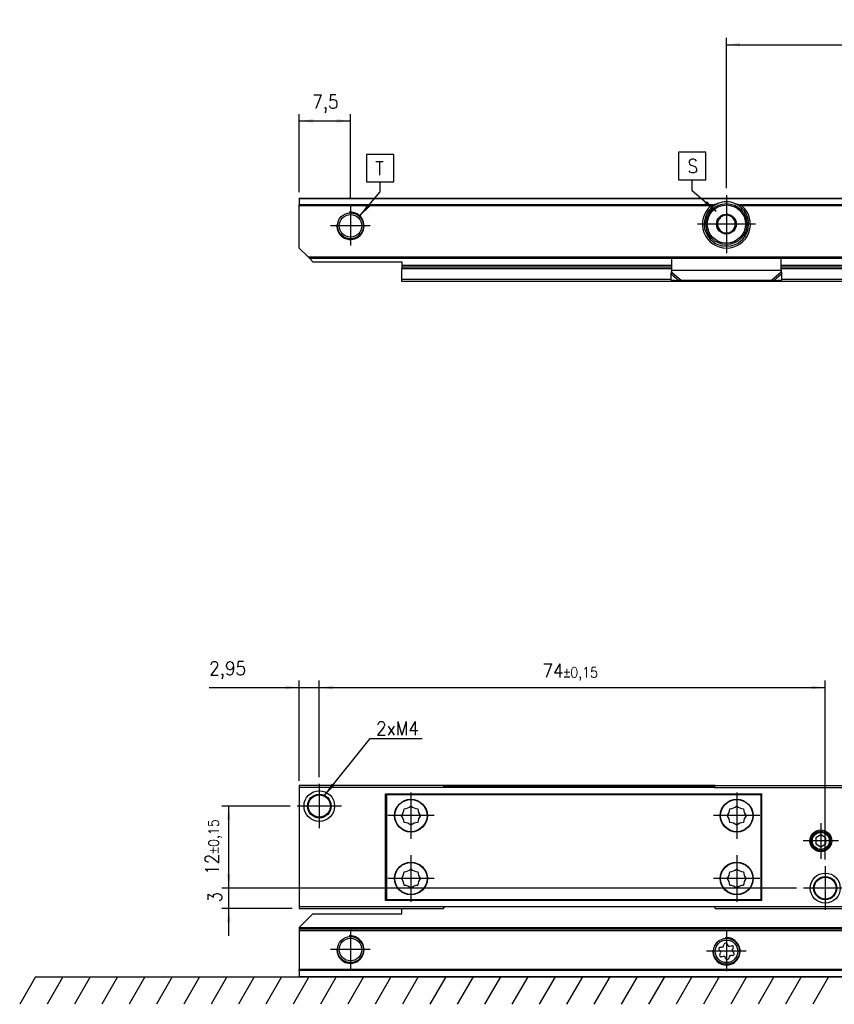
# Model space of a CAD drawing. Header units: millimetres. Extents: x -746 to 1006, y -92 to 517.
# Tile 6 of 59: x -574 to -455, y 205 to 349. Entities that reach past the tile are written whole.
import ezdxf

# ---------------------------------------------------------------- set-up
doc = ezdxf.new("R2010")
doc.units = ezdxf.units.MM
doc.linetypes.add('DOT_CENTER', pattern=[14, 12, -1, 0, -1])
doc.layers.add('1', color=7, linetype='Continuous')
doc.styles.add('CONVERTER_12', font='txt.shx', dxfattribs={"width": 0.9})
doc.dimstyles.new('ME10_DIM_36', dxfattribs={"dimtxt": 2, "dimasz": 2, "dimexe": 1, "dimexo": 1, "dimgap": 1, "dimtad": 1, "dimdsep": 46, "dimtxsty": 'CONVERTER_12', "dimsah": 1, "dimcen": 0.09, "dimclrd": 2, "dimclre": 2, "dimclrt": 2, "dimadec": 0, "dimazin": 0, "dimtfac": 1, "dimtdec": 4, "dimtix": 1, "dimtmove": 0, "dimatfit": 3, "dimfxl": 1, "dimtolj": 1, "dimtzin": 0, "dimarcsym": 0})
doc.dimstyles.new('ME10_DIM_40', dxfattribs={"dimtxt": 2, "dimasz": 2, "dimexe": 1, "dimexo": 1, "dimgap": 1, "dimtad": 1, "dimdsep": 46, "dimtxsty": 'CONVERTER_12', "dimsah": 1, "dimcen": 0.09, "dimclrd": 2, "dimclre": 2, "dimclrt": 2, "dimadec": 0, "dimazin": 0, "dimtfac": 1, "dimtdec": 4, "dimtix": 1, "dimtmove": 0, "dimatfit": 3, "dimfxl": 1, "dimtolj": 1, "dimtzin": 0, "dimarcsym": 0})
doc.dimstyles.new('ME10_DIM_43', dxfattribs={"dimtxt": 2, "dimasz": 2, "dimexe": 1, "dimexo": 1, "dimgap": 1, "dimtad": 1, "dimdsep": 46, "dimtxsty": 'CONVERTER_12', "dimsah": 1, "dimcen": 0.09, "dimclrd": 2, "dimclre": 2, "dimclrt": 2, "dimadec": 0, "dimazin": 0, "dimtfac": 1, "dimtdec": 4, "dimtix": 1, "dimtmove": 0, "dimatfit": 3, "dimfxl": 1, "dimtolj": 1, "dimtzin": 0, "dimarcsym": 0})
doc.dimstyles.new('ME10_DIM_44', dxfattribs={"dimtxt": 2, "dimasz": 2, "dimexe": 1, "dimexo": 1, "dimgap": 1, "dimtad": 1, "dimdsep": 46, "dimtxsty": 'CONVERTER_12', "dimsah": 1, "dimcen": 0.09, "dimclrd": 2, "dimclre": 2, "dimclrt": 2, "dimadec": 0, "dimazin": 0, "dimtfac": 1, "dimtdec": 4, "dimtix": 1, "dimtmove": 0, "dimatfit": 3, "dimfxl": 1, "dimtolj": 1, "dimtzin": 0, "dimarcsym": 0})
doc.dimstyles.new('ME10_DIM_45', dxfattribs={"dimtxt": 2, "dimasz": 2, "dimexe": 1, "dimexo": 1, "dimgap": 1, "dimtad": 1, "dimdsep": 46, "dimtxsty": 'CONVERTER_12', "dimsah": 1, "dimcen": 0.09, "dimclrd": 2, "dimclre": 2, "dimclrt": 2, "dimadec": 0, "dimazin": 0, "dimtol": 1, "dimtp": 0.15, "dimtm": 0.15, "dimtfac": 0.75, "dimtdec": 0, "dimtix": 1, "dimtmove": 0, "dimatfit": 3, "dimfxl": 1, "dimtolj": 1, "dimtzin": 0, "dimarcsym": 0})
doc.dimstyles.new('ME10_DIM_46', dxfattribs={"dimtxt": 2, "dimasz": 2, "dimexe": 1, "dimexo": 1, "dimgap": 1, "dimtad": 1, "dimdsep": 46, "dimtxsty": 'CONVERTER_12', "dimsah": 1, "dimcen": 0.09, "dimclrd": 2, "dimclre": 2, "dimclrt": 2, "dimadec": 0, "dimazin": 0, "dimtol": 1, "dimtp": 0.15, "dimtm": 0.15, "dimtfac": 0.75, "dimtdec": 0, "dimtix": 1, "dimtmove": 0, "dimatfit": 3, "dimfxl": 1, "dimtolj": 1, "dimtzin": 0, "dimarcsym": 0})
doc.dimstyles.get("Standard").update_dxf_attribs({"dimtxt": 0.18, "dimasz": 0.18, "dimexe": 0.18, "dimexo": 0.0625, "dimgap": 0.09, "dimtad": 0, "dimtih": 1, "dimtoh": 1, "dimdec": 4, "dimzin": 0, "dimdsep": 46, "dimtxsty": 'Standard', "dimcen": 0.09, "dimadec": 0, "dimazin": 0, "dimtfac": 1, "dimtdec": 4, "dimtofl": 0, "dimtmove": 0, "dimatfit": 3, "dimfxl": 1, "dimtolj": 1, "dimtzin": 0, "dimarcsym": 0})

# ---------------------------------------------------------------- blocks, each defined once
blk = doc.blocks.new('SOPORTE_SV2-T__17', base_point=(-532.95, 310.28))
at = {"color": 7, "linetype": 'Continuous'}
for p, q in [((-532.95, 322.36), (-532.95, 322.42)), ((-415.54, 322.42), (-532.95, 322.42)), ((-532.95, 322.36), (-532.95, 321.48)), ((-532.95, 321.34), (-532.95, 321.48)), ((-532.95, 315.17), (-532.95, 321.34)), ((-472.8, 320.92), (-472.44, 320.92)), ((-470.27, 320.1), (-470.6, 319.96)), ((-469.98, 319.88), (-470.27, 320.1)), ((-468.46, 320.92), (-468.1, 320.92)), ((-471.73, 318.47), (-471.78, 318.11)), ((-471.6, 319.54), (-471.65, 319.18)), ((-471.26, 319.68), (-471.6, 319.54)), ((-469.12, 319.23), (-469.41, 319.45)), ((-469.17, 318.87), (-469.12, 319.23)), ((-471.78, 318.11), (-471.49, 317.89)), ((-470.92, 317.46), (-470.63, 317.24)), ((-470.63, 317.24), (-470.3, 317.38)), ((-469.64, 317.66), (-469.3, 317.8)), ((-469.3, 317.8), (-469.25, 318.16)), ((-531.65, 313.87), (-532.95, 315.17)), ((-531.45, 313.67), (-531.65, 313.87)), ((-530.95, 313.17), (-531.45, 313.67)), ((-531.45, 313.67), (-415.8, 313.67)), ((-530.95, 313.17), (-517.95, 313.17)), ((-517.95, 313.17), (-517.95, 312.62)), ((-517.95, 312.62), (-517.95, 312.42)), ((-478.45, 311.95), (-478.45, 313.67)), ((-462.45, 311.95), (-462.45, 313.67)), ((-517.95, 312.42), (-517.95, 312.13)), ((-517.95, 312.42), (-478.45, 312.42)), ((-517.95, 310.57), (-517.95, 312.13)), ((-478.51, 311.55), (-478.56, 311.38)), ((-478.54, 310.49), (-478.56, 311.38)), ((-478.45, 311.93), (-478.45, 311.95)), ((-478.45, 311.64), (-478.45, 311.93)), ((-462.45, 312.42), (-433.45, 312.42)), ((-462.45, 311.93), (-462.45, 311.95)), ((-462.45, 311.64), (-462.45, 311.93)), ((-462.34, 311.38), (-462.39, 311.55)), ((-462.36, 310.49), (-462.34, 311.38)), ((-517.95, 310.28), (-517.95, 310.57)), ((-415.63, 310.28), (-517.95, 310.28)), ((-477.37, 310.36), (-478.54, 310.49)), ((-463.86, 310.43), (-477.04, 310.43)), ((-462.36, 310.49), (-463.53, 310.36))]:
    blk.add_line(p, q, dxfattribs=at)
at = {"color": 3, "linetype": 'Continuous'}
for p, q in [((-415.58, 322.36), (-532.95, 322.36)), ((-472.44, 321.48), (-532.95, 321.48)), ((-472.72, 321.34), (-532.95, 321.34)), ((-427.44, 321.48), (-468.46, 321.48)), ((-427.72, 321.34), (-468.18, 321.34)), ((-470.09, 315.44), (-470.81, 315.44)), ((-531.65, 313.87), (-415.93, 313.87)), ((-478.45, 312.62), (-517.95, 312.62)), ((-433.45, 312.62), (-462.45, 312.62)), ((-478.45, 312.13), (-517.95, 312.13)), ((-478.56, 311.38), (-477.37, 310.36)), ((-478.45, 311.93), (-462.45, 311.93)), ((-478.45, 311.64), (-477.04, 310.43)), ((-462.45, 311.64), (-463.86, 310.43)), ((-462.34, 311.38), (-463.53, 310.36)), ((-433.45, 312.13), (-462.45, 312.13)), ((-478.54, 310.57), (-517.95, 310.57)), ((-433.54, 310.57), (-462.36, 310.57))]:
    blk.add_line(p, q, dxfattribs=at)
at = {"color": 7, "linetype": 'Continuous'}
for centre, radius in [((-470.45, 318.67), 3), ((-525.45, 318.42), 1.9), ((-525.45, 318.42), 1.65), ((-470.45, 318.67), 1.45), ((-470.45, 318.67), 0.05)]:
    blk.add_circle(centre, radius, dxfattribs=at)
at = {"color": 3, "linetype": 'Continuous'}
blk.add_circle((-470.45, 318.67), 2.8, dxfattribs=at)
at = {"color": 7, "linetype": 'Continuous'}
for radius, start, end in [(3.5, 130.3552, 49.6448), (3.25, 112.6199, 67.3801), (3.25, 67.3801, 112.6199), (1.3, 96.839, 128.7237), (1.3, 68.7237, 96.839), (1.3, 36.839, 68.7237), (1.3, 156.839, 188.7237), (1.3, 188.7237, 216.839), (1.3, 128.7237, 156.839), (1.3, 8.7237, 36.839), (1.3, 336.839, 8.7237), (1.3, 216.839, 248.7237), (1.3, 248.7237, 276.839), (1.3, 276.839, 308.7237), (1.3, 308.7237, 336.839)]:
    blk.add_arc((-470.45, 318.67), radius, start, end, dxfattribs=at)
for points, knots in [([(-472.72, 321.34), (-472.71, 321.35), (-472.69, 321.36), (-472.65, 321.38), (-472.62, 321.4), (-472.57, 321.43), (-472.51, 321.46), (-472.46, 321.47), (-472.44, 321.48)], [0, 0, 0, 0, 0.0345343, 0.0796473, 0.1151227, 0.1585173, 0.2443336, 0.3133299, 0.3133299, 0.3133299, 0.3133299]), ([(-472.44, 321.48), (-472.38, 321.5), (-472.26, 321.54), (-472.07, 321.59), (-471.89, 321.63), (-471.76, 321.66), (-471.7, 321.67)], [0, 0, 0, 0, 0.1903327, 0.3787731, 0.57178, 0.763547, 0.763547, 0.763547, 0.763547]), ([(-469.2, 321.67), (-469.14, 321.66), (-469.01, 321.63), (-468.83, 321.59), (-468.64, 321.54), (-468.52, 321.5), (-468.46, 321.48)], [0, 0, 0, 0, 0.1915728, 0.384016, 0.5730574, 0.7635471, 0.7635471, 0.7635471, 0.7635471]), ([(-468.46, 321.48), (-468.43, 321.47), (-468.38, 321.45), (-468.31, 321.42), (-468.25, 321.38), (-468.2, 321.35), (-468.18, 321.34)], [0, 0, 0, 0, 0.0898239, 0.1547798, 0.239856, 0.3132558, 0.3132558, 0.3132558, 0.3132558]), ([(-478.56, 311.38), (-478.55, 311.4), (-478.53, 311.44), (-478.5, 311.51), (-478.48, 311.57), (-478.46, 311.62), (-478.45, 311.64)], [0, 0, 0, 0, 0.0660342, 0.1356749, 0.2077706, 0.2833141, 0.2833141, 0.2833141, 0.2833141]), ([(-478.51, 311.55), (-478.5, 311.59), (-478.48, 311.65), (-478.47, 311.76), (-478.45, 311.85), (-478.45, 311.92), (-478.45, 311.95)], [0, 0, 0, 0, 0.1157036, 0.21058, 0.3062915, 0.4089219, 0.4089219, 0.4089219, 0.4089219]), ([(-462.45, 311.95), (-462.45, 311.92), (-462.45, 311.85), (-462.43, 311.75), (-462.42, 311.65), (-462.4, 311.58), (-462.39, 311.55)], [0, 0, 0, 0, 0.0965567, 0.1983431, 0.3017294, 0.4089232, 0.4089232, 0.4089232, 0.4089232]), ([(-462.34, 311.38), (-462.35, 311.4), (-462.37, 311.44), (-462.4, 311.51), (-462.42, 311.57), (-462.44, 311.62), (-462.45, 311.64)], [0, 0, 0, 0, 0.0660342, 0.1356749, 0.2077706, 0.2833141, 0.2833141, 0.2833141, 0.2833141]), ([(-477.04, 310.43), (-477.06, 310.42), (-477.12, 310.41), (-477.2, 310.39), (-477.29, 310.37), (-477.34, 310.36), (-477.37, 310.36)], [0, 0, 0, 0, 0.0894086, 0.1715137, 0.2588192, 0.3386073, 0.3386073, 0.3386073, 0.3386073]), ([(-463.53, 310.36), (-463.56, 310.36), (-463.61, 310.37), (-463.7, 310.39), (-463.78, 310.41), (-463.84, 310.42), (-463.86, 310.43)], [0, 0, 0, 0, 0.0797881, 0.1670936, 0.2491987, 0.3386073, 0.3386073, 0.3386073, 0.3386073])]:
    blk.add_open_spline(points, degree=3, knots=knots, dxfattribs=at)
at = {"layer": '1', "color": 2, "linetype": 'DOT_CENTER'}
for p, q in [((-470.45, 322.92), (-470.45, 314.42)), ((-525.45, 321.32), (-525.45, 315.52)), ((-522.55, 318.42), (-528.35, 318.42)), ((-466.2, 318.67), (-474.7, 318.67))]:
    blk.add_line(p, q, dxfattribs=at)
at = {"layer": '1', "color": 30, "linetype": 'Continuous'}
blk.add_arc((-525.45, 318.42), 2, 175, 95, dxfattribs=at)
blk.add_arc((-525.45, 318.42), 2, 175, 95, dxfattribs=at)
blk = doc.blocks.new('*D101')
at = {"layer": '1', "color": 2, "linetype": 'Continuous'}
for p, q in [((-532.95, 323.36), (-532.95, 334.76)), ((-525.45, 322.32), (-525.45, 334.76)), ((-532.95, 333.76), (-525.45, 333.76))]:
    blk.add_line(p, q, dxfattribs=at)
at = {"layer": '1', "color": 2}
for points in [[(-530.95, 334.03), (-530.95, 333.5), (-532.95, 333.76)], [(-527.45, 333.5), (-527.45, 334.03), (-525.45, 333.76)]]:
    blk.add_solid(points, dxfattribs=at)
at = {"layer": '1', "color": 2, "insert": (-531.05, 334.96), "char_height": 2, "attachment_point": 7, "rotation": 0.0001, "line_spacing_factor": 0.60024, "style": 'CONVERTER_12'}
blk.add_mtext('7,5', dxfattribs=at)
blk = doc.blocks.new('*D105')
at = {"layer": '1', "color": 2, "linetype": 'Continuous'}
for p, q in [((-470.45, 323.92), (-470.45, 345.91)), ((-296.45, 322.07), (-296.45, 345.91)), ((-470.45, 344.91), (-296.45, 344.91))]:
    blk.add_line(p, q, dxfattribs=at)
at = {"layer": '1', "color": 2}
for points in [[(-468.45, 345.17), (-468.45, 344.64), (-470.45, 344.91)], [(-298.45, 344.64), (-298.45, 345.17), (-296.45, 344.91)]]:
    blk.add_solid(points, dxfattribs=at)
at = {"layer": '1', "color": 2, "insert": (-396.56, 345.91), "char_height": 2, "attachment_point": 7, "rotation": 0.0001, "line_spacing_factor": 0.60024, "style": 'CONVERTER_12'}
blk.add_mtext('300', dxfattribs=at)
blk = doc.blocks.new('REGLA_SV2-620-T__19', base_point=(-529.95, 218.55))
at = {"color": 7, "linetype": 'Continuous'}
for p, q in [((-511.82, 236.55), (-529.95, 236.55)), ((-472.08, 236.55), (-511.82, 236.55)), ((-472.08, 236.55), (-439.95, 236.55))]:
    blk.add_line(p, q, dxfattribs=at)
at = {"color": 3, "linetype": 'Continuous'}
blk.add_line((-472.13, 236.45), (-511.77, 236.45), dxfattribs=at)
blk = doc.blocks.new('SOPORTE_SV2-T__20', base_point=(-532.95, 208.55))
at = {"color": 7, "linetype": 'Continuous'}
for p, q in [((-517.95, 219.9), (-465.42, 219.9)), ((-530.95, 217.8), (-532.95, 215.8)), ((-530.95, 217.8), (-517.95, 217.8)), ((-517.95, 217.8), (-517.95, 218.55)), ((-517.95, 218.55), (-511.82, 218.55)), ((-472.08, 218.55), (-439.95, 218.55)), ((-532.95, 215.8), (-532.95, 215.75)), ((-532.95, 215.75), (-532.95, 215.55)), ((-532.95, 215.55), (-532.95, 215.35)), ((-414.92, 215.55), (-532.95, 215.55)), ((-532.95, 215.35), (-532.95, 209.63)), ((-470.87, 213.08), (-470.8, 213.33)), ((-470.37, 213.39), (-470.24, 213.16)), ((-471.34, 212.33), (-471.52, 212.52)), ((-471.43, 211.82), (-471.3, 212.05)), ((-471.35, 212.91), (-471.09, 212.91)), ((-469.99, 213.05), (-469.73, 213.12)), ((-469.47, 212.78), (-469.6, 212.55)), ((-469.56, 212.27), (-469.38, 212.08)), ((-470.92, 211.55), (-471.17, 211.48)), ((-470.53, 211.21), (-470.66, 211.44)), ((-470.03, 211.52), (-470.1, 211.27)), ((-469.55, 211.69), (-469.81, 211.69)), ((-532.95, 209.49), (-532.95, 209.63)), ((-532.95, 209.49), (-532.95, 208.61)), ((-532.95, 208.55), (-532.95, 208.61)), ((-414.92, 208.55), (-532.95, 208.55))]:
    blk.add_line(p, q, dxfattribs=at)
at = {"color": 3, "linetype": 'Continuous'}
for p, q in [((-415.05, 215.75), (-532.95, 215.75)), ((-532.95, 215.35), (-414.78, 215.35)), ((-414.97, 209.63), (-532.95, 209.63)), ((-414.88, 209.49), (-532.95, 209.49)), ((-532.95, 208.61), (-414.88, 208.61))]:
    blk.add_line(p, q, dxfattribs=at)
at = {"color": 7, "linetype": 'Continuous'}
for centre, radius in [((-525.45, 212.55), 1.9), ((-525.45, 212.55), 1.65), ((-470.45, 212.3), 1.9), ((-470.45, 212.3), 1.65)]:
    blk.add_circle(centre, radius, dxfattribs=at)
for centre, start, end in [((-470.57, 213.27), 30.1519, 163.8716), ((-470.04, 213.28), 210.1519, 283.4579), ((-471.35, 212.68), 90.5656, 223.8716), ((-471.23, 211.71), 150.5656, 283.8716), ((-471.5, 212.17), 330.5656, 43.8716), ((-471.09, 213.15), 270.5656, 343.8716), ((-469.67, 212.89), 330.5656, 103.4579), ((-469.4, 212.43), 150.5656, 223.8716), ((-469.55, 211.92), 270.5656, 43.8716), ((-470.86, 211.32), 30.5656, 103.8716), ((-470.33, 211.33), 210.5656, 343.8706), ((-469.81, 211.45), 90.5656, 163.8706)]:
    blk.add_arc(centre, 0.233, start, end, dxfattribs=at)
at = {"layer": '1', "color": 2, "linetype": 'DOT_CENTER'}
for p, q in [((-525.45, 215.45), (-525.45, 209.65)), ((-470.45, 215.2), (-470.45, 209.4)), ((-522.55, 212.55), (-528.35, 212.55)), ((-467.55, 212.3), (-473.35, 212.3))]:
    blk.add_line(p, q, dxfattribs=at)
at = {"layer": '1', "color": 30, "linetype": 'Continuous'}
for centre in [(-525.45, 212.55), (-470.45, 212.3)]:
    blk.add_arc(centre, 2, 175, 95, dxfattribs=at)
blk = doc.blocks.new('CABEZA_ROSCADA_REGLA_SV2-T__21', base_point=(-532.95, 218.55))
at = {"color": 7, "linetype": 'Continuous'}
for p, q in [((-532.95, 236.55), (-532.95, 236.25)), ((-529.95, 236.55), (-532.95, 236.55)), ((-532.95, 236.25), (-532.95, 218.85)), ((-511.65, 236.25), (-532.95, 236.25)), ((-511.82, 236.55), (-529.95, 236.55)), ((-511.65, 236.25), (-511.82, 236.55)), ((-472.25, 236.25), (-511.65, 236.25)), ((-472.08, 236.55), (-472.25, 236.25)), ((-472.25, 236.25), (-439.95, 236.25)), ((-472.08, 236.55), (-439.95, 236.55)), ((-439.95, 236.25), (-439.95, 236.55)), ((-439.95, 218.85), (-439.95, 236.25)), ((-520.3, 219.75), (-520.3, 235.35)), ((-520.3, 235.35), (-465.25, 235.35)), ((-520.12, 219.9), (-520.12, 235.2)), ((-465.42, 235.2), (-520.12, 235.2)), ((-465.42, 235.2), (-465.42, 219.9)), ((-465.25, 219.75), (-465.25, 235.35)), ((-456.65, 229.32), (-457.4, 228.88)), ((-455.9, 228.88), (-456.65, 229.32)), ((-457.4, 228.88), (-457.4, 228.02)), ((-457.4, 228.02), (-456.65, 227.58)), ((-456.65, 227.58), (-455.9, 228.02)), ((-455.9, 228.02), (-455.9, 228.88)), ((-465.25, 219.75), (-520.3, 219.75)), ((-520.12, 219.9), (-517.95, 219.9)), ((-517.95, 219.9), (-465.42, 219.9)), ((-532.95, 218.85), (-511.65, 218.85)), ((-532.95, 218.85), (-532.95, 218.55)), ((-532.95, 218.55), (-517.95, 218.55)), ((-517.95, 218.55), (-511.82, 218.55)), ((-511.82, 218.55), (-511.65, 218.85)), ((-511.65, 218.85), (-472.25, 218.85)), ((-472.25, 218.85), (-439.95, 218.85)), ((-472.25, 218.85), (-472.08, 218.55)), ((-472.08, 218.55), (-439.95, 218.55)), ((-439.95, 218.55), (-439.95, 218.85))]:
    blk.add_line(p, q, dxfattribs=at)
for centre, radius in [((-530, 233.55), 2.24), ((-530, 233.55), 1.74), ((-530, 233.55), 1.62), ((-516.6, 232.15), 2.4), ((-516.6, 232.15), 2.35), ((-468.95, 232.15), 2.4), ((-468.95, 232.15), 2.35), ((-456.65, 228.45), 1.6), ((-456.65, 228.45), 1.42), ((-456.65, 228.45), 1.25), ((-516.6, 222.95), 2.4), ((-516.6, 222.95), 2.35), ((-468.95, 222.95), 2.4), ((-468.95, 222.95), 2.35), ((-456, 221.55), 2.2), ((-456, 221.55), 1.7), ((-456, 221.55), 1.6)]:
    blk.add_circle(centre, radius, dxfattribs=at)
for centre, start, end in [((-517.63, 234.65), 271.4323, 313.5677), ((-515.57, 234.65), 226.4323, 268.5677), ((-469.98, 234.65), 271.4323, 313.5677), ((-467.92, 234.65), 226.4323, 268.5677), ((-519.1, 233.18), 316.4323, 358.5677), ((-519.1, 231.12), 1.4323, 43.5677), ((-514.1, 233.18), 181.4323, 223.5677), ((-514.1, 231.12), 136.4323, 178.5677), ((-471.45, 233.18), 316.4323, 358.5677), ((-471.45, 231.12), 1.4323, 43.5677), ((-466.45, 233.18), 181.4323, 223.5677), ((-466.45, 231.12), 136.4323, 178.5677), ((-517.63, 229.65), 46.4323, 88.5677), ((-515.57, 229.65), 91.4323, 133.5677), ((-469.98, 229.65), 46.4323, 88.5677), ((-467.92, 229.65), 91.4323, 133.5677), ((-519.1, 223.98), 316.4323, 358.5677), ((-517.63, 225.45), 271.4323, 313.5677), ((-515.57, 225.45), 226.4323, 268.5677), ((-514.1, 223.98), 181.4323, 223.5677), ((-471.45, 223.98), 316.4323, 358.5677), ((-469.98, 225.45), 271.4323, 313.5677), ((-467.92, 225.45), 226.4323, 268.5677), ((-466.45, 223.98), 181.4323, 223.5677), ((-519.1, 221.92), 1.4323, 43.5677), ((-517.63, 220.45), 46.4323, 88.5677), ((-515.57, 220.45), 91.4323, 133.5677), ((-514.1, 221.92), 136.4323, 178.5677), ((-471.45, 221.92), 1.4323, 43.5677), ((-469.98, 220.45), 46.4323, 88.5677), ((-467.92, 220.45), 91.4323, 133.5677), ((-466.45, 221.92), 136.4323, 178.5677)]:
    blk.add_arc(centre, 1.5, start, end, dxfattribs=at)
at = {"layer": '1', "color": 2, "linetype": 'DOT_CENTER'}
for p, q in [((-530, 236.79), (-530, 230.31)), ((-516.6, 235.55), (-516.6, 228.75)), ((-468.95, 235.55), (-468.95, 228.75)), ((-526.76, 233.55), (-533.25, 233.55)), ((-513.2, 232.15), (-520, 232.15)), ((-465.55, 232.15), (-472.35, 232.15)), ((-456.65, 231.05), (-456.65, 225.85)), ((-454.05, 228.45), (-459.25, 228.45)), ((-516.6, 226.35), (-516.6, 219.55)), ((-468.95, 226.35), (-468.95, 219.55)), ((-456, 224.75), (-456, 218.35)), ((-513.2, 222.95), (-520, 222.95)), ((-465.55, 222.95), (-472.35, 222.95)), ((-452.8, 221.55), (-459.2, 221.55))]:
    blk.add_line(p, q, dxfattribs=at)
blk = doc.blocks.new('REGLA_SV2-620-T__22', base_point=(-532.95, 208.55))
for name, p in [('CABEZA_ROSCADA_REGLA_SV2-T__21', (-532.95, 218.55)), ('REGLA_SV2-620-T__19', (-529.95, 218.55)), ('SOPORTE_SV2-T__20', (-532.95, 208.55))]:
    blk.add_blockref(name, p)
blk = doc.blocks.new('*D107')
at = {"layer": '1', "color": 2, "linetype": 'Continuous'}
for p, q in [((-546.12, 250.89), (-532.95, 250.89)), ((-532.95, 237.25), (-532.95, 251.89)), ((-532.95, 250.89), (-530, 250.89)), ((-530, 237.79), (-530, 251.89)), ((-530, 250.89), (-526, 250.89))]:
    blk.add_line(p, q, dxfattribs=at)
at = {"layer": '1', "color": 2}
for points in [[(-534.95, 250.62), (-534.95, 251.15), (-532.95, 250.89)], [(-528, 251.15), (-528, 250.62), (-530, 250.89)]]:
    blk.add_solid(points, dxfattribs=at)
at = {"layer": '1', "color": 2, "insert": (-546.12, 252.09), "char_height": 2, "attachment_point": 7, "rotation": 0.0001, "line_spacing_factor": 0.60024, "style": 'CONVERTER_12'}
blk.add_mtext('2,95', dxfattribs=at)
blk = doc.blocks.new('*D108')
at = {"layer": '1', "color": 2, "linetype": 'Continuous'}
for p, q in [((-543.25, 221.55), (-543.25, 225.55)), ((-460.2, 221.55), (-544.25, 221.55)), ((-543.25, 218.55), (-543.25, 221.55)), ((-533.95, 218.55), (-544.25, 218.55)), ((-543.25, 214.55), (-543.25, 218.55))]:
    blk.add_line(p, q, dxfattribs=at)
at = {"layer": '1', "color": 2}
for points in [[(-543.51, 223.55), (-542.98, 223.55), (-543.25, 221.55)], [(-542.98, 216.55), (-543.51, 216.55), (-543.25, 218.55)]]:
    blk.add_solid(points, dxfattribs=at)
at = {"layer": '1', "color": 2, "insert": (-544.25, 219.45), "char_height": 2, "attachment_point": 7, "rotation": 90, "line_spacing_factor": 0.60024, "style": 'CONVERTER_12'}
blk.add_mtext('3', dxfattribs=at)
blk = doc.blocks.new('*D109')
at = {"layer": '1', "color": 2, "linetype": 'Continuous'}
for p, q in [((-530, 237.79), (-530, 251.89)), ((-530, 250.89), (-456, 250.89)), ((-456, 225.75), (-456, 251.89))]:
    blk.add_line(p, q, dxfattribs=at)
at = {"layer": '1', "color": 2}
for points in [[(-528, 251.15), (-528, 250.62), (-530, 250.89)], [(-458, 250.62), (-458, 251.15), (-456, 250.89)]]:
    blk.add_solid(points, dxfattribs=at)
at = {"layer": '1', "color": 2, "insert": (-497.37, 251.89), "char_height": 2, "attachment_point": 7, "rotation": 0.0001, "line_spacing_factor": 0.60024, "style": 'CONVERTER_12'}
blk.add_mtext('\\C2;74\\C2;\\H1.5;{\\Fgdt;`}0,15', dxfattribs=at)
blk = doc.blocks.new('*D110')
at = {"layer": '1', "color": 2, "linetype": 'Continuous'}
for p, q in [((-534.25, 233.55), (-544.25, 233.55)), ((-543.25, 221.55), (-543.25, 233.55)), ((-460.2, 221.55), (-544.25, 221.55))]:
    blk.add_line(p, q, dxfattribs=at)
at = {"layer": '1', "color": 2}
for points in [[(-542.98, 231.55), (-543.51, 231.55), (-543.25, 233.55)], [(-543.51, 223.55), (-542.98, 223.55), (-543.25, 221.55)]]:
    blk.add_solid(points, dxfattribs=at)
at = {"layer": '1', "color": 2, "insert": (-544.25, 223.49), "char_height": 2, "attachment_point": 7, "rotation": 90, "line_spacing_factor": 0.60024, "style": 'CONVERTER_12'}
blk.add_mtext('\\C2;12\\C2;\\H1.5;{\\Fgdt;`}0,15', dxfattribs=at)
blk = doc.blocks.new('Top2', base_point=(-445.45, 316.35))
at = {"layer": '1', "color": 2}
for points in [[(-523.107, 328.84), (-523.107, 324.84), (-519.107, 324.84), (-519.107, 328.84)], [(-477.452, 329.167), (-477.452, 325.167), (-473.452, 325.167), (-473.452, 329.167)]]:
    blk.add_lwpolyline(points, close=True, dxfattribs=at)
for points in [[(-522.979, 321.562), (-522.575, 321.224), (-524.061, 319.859)], [(-473.636, 321.627), (-473.293, 322.026), (-471.948, 320.522)]]:
    blk.add_solid(points, dxfattribs=at)
blk.add_blockref('SOPORTE_SV2-T__17', (-532.95, 310.279))
at = {"layer": '1', "color": 2, "style": 'CONVERTER_12', "width": 0.9}
for s, p in [('T', (-521.807, 325.84)), ('S', (-476.152, 326.167))]:
    blk.add_text(s, height=2, dxfattribs=at).set_placement(p)
at = {"layer": '1'}
for base, p1, p2, dimstyle, picture, middle in [((-470.45, 344.907), (-296.45, 321.071), (-470.45, 322.921), 'ME10_DIM_40', '*D105', (-394.161, 346.907)), ((-532.95, 333.763), (-525.45, 321.321), (-532.95, 322.362), 'ME10_DIM_36', '*D101', (-529.2, 335.863))]:
    dim = blk.add_linear_dim(base=base, p1=p1, p2=p2, dimstyle=dimstyle, dxfattribs=at)
    dim.commit()
    dim.dimension.update_dxf_attribs({"geometry": picture, "text_midpoint": middle, "text_rotation": 0.00014})
at = {"layer": '1', "color": 2, "linetype": 'Continuous', "has_arrowhead": 0}
for points in [[(-524.061, 319.859), (-521.107, 323.39), (-521.107, 324.84)], [(-471.948, 320.522), (-475.452, 323.537), (-475.452, 325.167)]]:
    blk.add_leader(points, dimstyle='Standard', dxfattribs=at)
blk = doc.blocks.new('Bottom2', base_point=(-445.45, 222.55))
at = {"layer": '1', "color": 2, "linetype": 'Continuous'}
for p, q in [((-571.519, 208.55), (-573.828, 204.55)), ((-571.519, 208.55), (-314.969, 208.55)), ((-567.519, 208.55), (-569.828, 204.55)), ((-563.519, 208.55), (-565.828, 204.55)), ((-559.519, 208.55), (-561.828, 204.55)), ((-555.519, 208.55), (-557.828, 204.55)), ((-551.519, 208.55), (-553.828, 204.55)), ((-547.519, 208.55), (-549.828, 204.55)), ((-543.519, 208.55), (-545.828, 204.55)), ((-539.519, 208.55), (-541.828, 204.55)), ((-535.519, 208.55), (-537.828, 204.55)), ((-531.519, 208.55), (-533.828, 204.55)), ((-527.519, 208.55), (-529.828, 204.55)), ((-523.519, 208.55), (-525.828, 204.55)), ((-519.519, 208.55), (-521.828, 204.55)), ((-515.519, 208.55), (-517.828, 204.55)), ((-511.519, 208.55), (-513.828, 204.55)), ((-507.519, 208.55), (-509.828, 204.55)), ((-503.519, 208.55), (-505.828, 204.55)), ((-499.519, 208.55), (-501.828, 204.55)), ((-495.519, 208.55), (-497.828, 204.55)), ((-491.519, 208.55), (-493.828, 204.55)), ((-487.519, 208.55), (-489.828, 204.55)), ((-483.519, 208.55), (-485.828, 204.55)), ((-479.519, 208.55), (-481.828, 204.55)), ((-475.519, 208.55), (-477.828, 204.55)), ((-471.519, 208.55), (-473.828, 204.55)), ((-467.519, 208.55), (-469.828, 204.55)), ((-463.519, 208.55), (-465.828, 204.55)), ((-459.519, 208.55), (-461.828, 204.55)), ((-455.519, 208.55), (-457.828, 204.55))]:
    blk.add_line(p, q, dxfattribs=at)
at = {"layer": '1', "color": 2}
blk.add_solid([(-528.192, 236.835), (-527.782, 236.505), (-529.241, 235.111)], dxfattribs=at)
blk.add_blockref('REGLA_SV2-620-T__22', (-532.95, 208.55))
at = {"layer": '1', "color": 2, "style": 'CONVERTER_12', "width": 0.9}
blk.add_text('2xM4', height=2, dxfattribs=at).set_placement((-521.7, 243.919))
at = {"layer": '1'}
for base, p1, p2, dimstyle, picture, middle in [((-532.95, 250.887), (-530.003, 236.794), (-532.95, 236.25), 'ME10_DIM_43', '*D107', (-543.374, 252.987)), ((-530.003, 250.887), (-456.003, 224.751), (-530.003, 236.794), 'ME10_DIM_45', '*D109', (-493.003, 252.887))]:
    dim = blk.add_linear_dim(base=base, p1=p1, p2=p2, dimstyle=dimstyle, dxfattribs=at)
    dim.commit()
    dim.dimension.update_dxf_attribs({"geometry": picture, "text_midpoint": middle, "text_rotation": 0.00014})
for base, p1, p2, dimstyle, picture, middle in [((-543.247, 221.55), (-533.247, 233.55), (-459.204, 221.55), 'ME10_DIM_46', '*D110', (-545.247, 227.55)), ((-543.247, 218.55), (-459.204, 221.55), (-532.95, 218.55), 'ME10_DIM_44', '*D108', (-545.247, 220.05))]:
    dim = blk.add_linear_dim(base=base, p1=p1, p2=p2, angle=90, dimstyle=dimstyle, dxfattribs=at)
    dim.commit()
    dim.dimension.update_dxf_attribs({"geometry": picture, "text_midpoint": middle, "text_rotation": 90})
at = {"layer": '1', "color": 2, "linetype": 'Continuous', "has_arrowhead": 0}
blk.add_leader([(-529.241, 235.111), (-522.566, 243.408), (-514.966, 243.408)], dimstyle='Standard', dxfattribs=at)

msp = doc.modelspace()

# ---------------------------------------------------------------- block references
for name, p in [('Top2', (-445.45, 316.35)), ('Bottom2', (-445.45, 222.55))]:
    msp.add_blockref(name, p)

doc.saveas('drawing.dxf')
